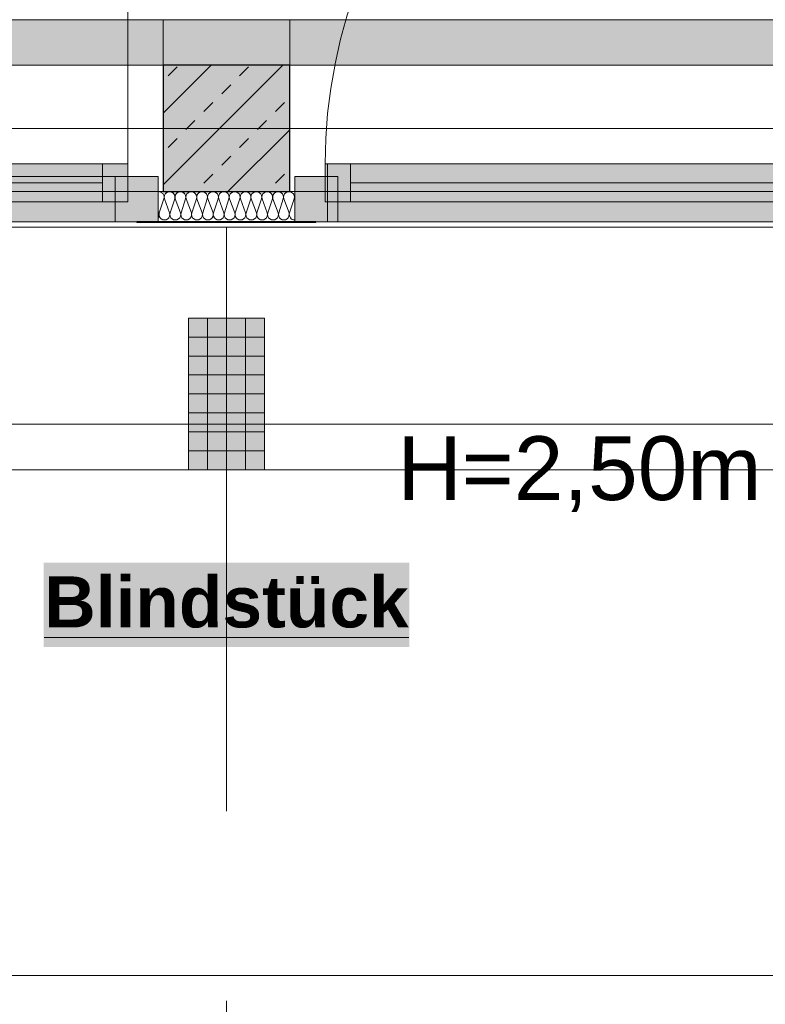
# Model space of a CAD drawing. Header units: metres. Extents: x -167 to 152, y -127 to 99.
# Tile 112 of 225: x -5.81 to -4.34, y -23.33 to -21.39. Entities that reach past the tile are written whole.
import ezdxf

# ---------------------------------------------------------------- set-up
doc = ezdxf.new("R2010")
doc.units = ezdxf.units.M
doc.header["$PDMODE"] = 1
doc.header["$PDSIZE"] = -2
for name, pattern in [('Achsen 01', [5.291531, 3.175, -1.058062, 0.352704, -0.705764]), ('gestrichelt - 01', [2, 1, -1]), ('ISO-07 Punktiert', [0.889, 0.127, -0.762]), ('Raster 01', [2, 1, -1]), ('VW-01 Strichlinie kurz', [2, 1, -1])]:
    doc.linetypes.add(name, pattern=pattern)
doc.layers.get('0').update_dxf_attribs({"lineweight": 25})
for name, color, linetype, lineweight, true_color in [('013_Beton und Stahlbetonarbeiten-000 Brüstung', 7, 'Continuous', 9, 0xa6a6a6), ('013_Beton und Stahlbetonarbeiten-000 Sichtbeton-333 Außenstütze', 5, 'Continuous', 5, 0x0000ff), ('013_Beton und Stahlbetonarbeiten-000 Sichtbeton-334 Außenwandöf', 5, 'Continuous', 5, 0x0000ff), ('014_Fassadenarbeiten-000 Aufsicht Betonfertigteile', 7, 'Continuous', 9, 0xc0c0c0), ('014_Fassadenarbeiten-330 mineralische Dämmung', 7, 'Continuous', 9, 0x666666), ('031_Metallbauarbeiten-330 Aufsicht Metallbauarbeiten', 7, 'Continuous', 9, 0xa6a6a6), ('032_Metallarbeiten-Fenster', 7, 'Continuous', 13, 0x444444), ('AV1-Achsen', 1, 'Achsen 01', 18, 0xff0000), ('AV1-Raster', 7, 'Raster 01', 9, 0xa6a6a6)]:
    doc.layers.add(name, color=color, linetype=linetype, lineweight=lineweight, true_color=true_color)
for name, color, linetype, lineweight in [('013_Beton und Stahlbetonarbeiten-000 Unterzüge', 7, 'ISO-07 Punktiert', 13), ('013_Beton und Stahlbetonarbeiten-330 Außenstützen', 7, 'Continuous', 25), ('014_Fassadenarbeiten-330 Betonfertigteile vertikal', 7, 'Continuous', 9), ('030_Sonnenschutzarbeiten-BLENDSCHUTZ', 7, 'Continuous', 5), ('039_Trockenbauarbeiten-alllg.', 7, 'Continuous', 9), ('_1.35m (3D)', 7, 'Continuous', 9), ('_GRU (2D)', 7, 'Continuous', 9), ('_OG 1 (2D)', 7, 'Continuous', 9), ('_OG 1 - DS (2D)', 7, 'Continuous', 9), ('Bemaßung-Bemaßung', 7, 'Continuous', 9)]:
    doc.layers.add(name, color=color, linetype=linetype, lineweight=lineweight)
doc.layers.get('0').freeze()
doc.styles.add('Arial', font='arial.ttf')
doc.styles.add('Arial (bold)', font='arialbd.ttf')
doc.dimstyles.new('COE 50', dxfattribs={"dimtxt": 126.090495, "dimasz": 0.001414, "dimexe": 0.001, "dimexo": 0.01, "dimgap": 0.001, "dimtad": 1, "dimdec": 3, "dimtxsty": 'Arial', "dimblk": 'VW_SLASH-4', "dimblk1": 'VW_SLASH-4', "dimblk2": 'VW_SLASH-4', "dimcen": 0, "dimadec": 3, "dimazin": 0, "dimtfac": 0.8, "dimtdec": 3, "dimtix": 1, "dimtmove": 0, "dimatfit": 0, "dimldrblk": 'VW_SLASH-3', "dimfxl": 0.002, "dimfxlon": 1, "dimfrac": 2, "dimtolj": 1, "dimarcsym": 0})

# ---------------------------------------------------------------- blocks, each defined once
blk = doc.blocks.new('Group-2')
at = {"layer": 'AV1-Raster'}
blk.add_line((-5.4, -22.95), (-5.4, 1.35), dxfattribs=at)
blk = doc.blocks.new('1.35m (3D)')
at = {"layer": 'AV1-Raster', "color": 7}
blk.add_blockref('Group-2', (0, 0), dxfattribs=at)
blk = doc.blocks.new('VW_SLASH-4')
at = {"color": 0, "linetype": 'ByBlock', "lineweight": -2, "transparency": 16777216}
blk.add_line((0, 0), (-1, 0), dxfattribs=at)
at = {"color": 0, "linetype": 'Continuous', "lineweight": 15, "transparency": 16777216, "flags": 128}
blk.add_lwpolyline([(0.5, 0.5), (-0.5, -0.5)], dxfattribs=at)
blk = doc.blocks.new('*D30')
at = {"layer": '030_Sonnenschutzarbeiten-BLENDSCHUTZ', "color": 0, "lineweight": -2}
for p, q in [((-7.975, -22.025), (-7.975, -22.175)), ((-5.525, -22.025), (-5.525, -22.175)), ((-5.5957, -22.125), (-7.9043, -22.125))]:
    blk.add_line(p, q, dxfattribs=at)
at = {"layer": 'Defpoints', "color": 0}
for p in [(-7.975, -21.385), (-5.525, -21.385), (-7.975, -22.125)]:
    blk.add_point(p, dxfattribs=at)
at = {"layer": '030_Sonnenschutzarbeiten-BLENDSCHUTZ', "color": 0, "lineweight": -2, "xscale": 0.070693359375, "yscale": 0.070693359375, "zscale": 0.070693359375, "rotation": 180}
blk.add_blockref('VW_SLASH-4', (-7.975, -22.125), dxfattribs=at)
at = {"layer": '030_Sonnenschutzarbeiten-BLENDSCHUTZ', "color": 0, "lineweight": -2, "xscale": 0.070693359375, "yscale": 0.070693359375, "zscale": 0.070693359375}
blk.add_blockref('VW_SLASH-4', (-5.525, -22.125), dxfattribs=at)
at = {"layer": '030_Sonnenschutzarbeiten-BLENDSCHUTZ', "color": 0, "lineweight": 13, "insert": (-6.75, -21.9992), "char_height": 0.12609, "attachment_point": 5, "style": 'Arial'}
blk.add_mtext('\\A1;2,45', dxfattribs=at)
blk = doc.blocks.new('VW_SLASH-3')
at = {"color": 0, "linetype": 'ByBlock', "lineweight": -2, "transparency": 16777216}
blk.add_line((0, 0), (-1, 0), dxfattribs=at)
at = {"color": 0, "linetype": 'Continuous', "lineweight": 15, "transparency": 16777216, "flags": 128}
blk.add_lwpolyline([(0.5, 0.5), (-0.5, -0.5)], dxfattribs=at)
blk = doc.blocks.new('*D31')
at = {"layer": '030_Sonnenschutzarbeiten-BLENDSCHUTZ', "color": 0, "lineweight": -2}
for p, q in [((-5.275, -22.025), (-5.275, -22.175)), ((-4.125, -22.025), (-4.125, -22.175)), ((-4.1957, -22.125), (-5.2043, -22.125))]:
    blk.add_line(p, q, dxfattribs=at)
at = {"layer": 'Defpoints', "color": 0}
for p in [(-5.275, -21.385), (-4.125, -21.385), (-5.275, -22.125)]:
    blk.add_point(p, dxfattribs=at)
at = {"layer": '030_Sonnenschutzarbeiten-BLENDSCHUTZ', "color": 0, "lineweight": -2, "xscale": 0.070693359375, "yscale": 0.070693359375, "zscale": 0.070693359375, "rotation": 180}
blk.add_blockref('VW_SLASH-4', (-5.275, -22.125), dxfattribs=at)
at = {"layer": '030_Sonnenschutzarbeiten-BLENDSCHUTZ', "color": 0, "lineweight": -2, "xscale": 0.070693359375, "yscale": 0.070693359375, "zscale": 0.070693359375}
blk.add_blockref('VW_SLASH-4', (-4.125, -22.125), dxfattribs=at)
at = {"layer": '030_Sonnenschutzarbeiten-BLENDSCHUTZ', "color": 0, "lineweight": 13, "insert": (-4.7, -21.9992), "char_height": 0.12609, "attachment_point": 5, "style": 'Arial'}
blk.add_mtext('\\A1;1,15', dxfattribs=at)
blk = doc.blocks.new('*D51')
at = {"layer": '030_Sonnenschutzarbeiten-BLENDSCHUTZ', "color": 0, "lineweight": -2}
for p, q in [((-5.525, -22.025), (-5.525, -22.175)), ((-5.275, -22.025), (-5.275, -22.175)), ((-5.3457, -22.125), (-5.4543, -22.125))]:
    blk.add_line(p, q, dxfattribs=at)
at = {"layer": 'Defpoints', "color": 0}
for p in [(-5.525, -21.385), (-5.275, -21.385), (-5.525, -22.125)]:
    blk.add_point(p, dxfattribs=at)
at = {"layer": '030_Sonnenschutzarbeiten-BLENDSCHUTZ', "color": 0, "lineweight": -2, "xscale": 0.070693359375, "yscale": 0.070693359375, "zscale": 0.070693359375, "rotation": 180}
blk.add_blockref('VW_SLASH-4', (-5.525, -22.125), dxfattribs=at)
at = {"layer": '030_Sonnenschutzarbeiten-BLENDSCHUTZ', "color": 0, "lineweight": -2, "xscale": 0.070693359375, "yscale": 0.070693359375, "zscale": 0.070693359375}
blk.add_blockref('VW_SLASH-4', (-5.275, -22.125), dxfattribs=at)
at = {"layer": '030_Sonnenschutzarbeiten-BLENDSCHUTZ', "color": 0, "lineweight": 13, "insert": (-5.4, -22.0235), "char_height": 0.10087, "attachment_point": 5, "style": 'Arial'}
blk.add_mtext('\\A1;25', dxfattribs=at)
blk = doc.blocks.new('*D422')
at = {"layer": 'Bemaßung-Bemaßung', "color": 0, "lineweight": -2}
for p, q in [((-10.8, -25.175), (-10.8, -25.325)), ((-5.4, -25.175), (-5.4, -25.325)), ((-5.4707, -25.275), (-10.7293, -25.275))]:
    blk.add_line(p, q, dxfattribs=at)
at = {"layer": 'Defpoints', "color": 0}
for p in [(-10.8, -21.6), (-5.4, -21.6), (-10.8, -25.275)]:
    blk.add_point(p, dxfattribs=at)
at = {"layer": 'Bemaßung-Bemaßung', "color": 0, "lineweight": -2, "xscale": 0.070693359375, "yscale": 0.070693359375, "zscale": 0.070693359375, "rotation": 180}
blk.add_blockref('VW_SLASH-4', (-10.8, -25.275), dxfattribs=at)
at = {"layer": 'Bemaßung-Bemaßung', "color": 0, "lineweight": -2, "xscale": 0.070693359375, "yscale": 0.070693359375, "zscale": 0.070693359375}
blk.add_blockref('VW_SLASH-4', (-5.4, -25.275), dxfattribs=at)
at = {"layer": 'Bemaßung-Bemaßung', "color": 0, "insert": (-8.1, -25.1492), "char_height": 0.12609, "attachment_point": 5, "style": 'Arial'}
blk.add_mtext('\\A1;5,40', dxfattribs=at)
blk = doc.blocks.new('*D423')
at = {"layer": 'Bemaßung-Bemaßung', "color": 0, "lineweight": -2}
for p, q in [((-5.4, -25.175), (-5.4, -25.325)), ((0, -25.175), (0, -25.325)), ((-0.0707, -25.275), (-5.3293, -25.275))]:
    blk.add_line(p, q, dxfattribs=at)
at = {"layer": 'Defpoints', "color": 0}
for p in [(-5.4, -21.6), (0, -21.6), (-5.4, -25.275)]:
    blk.add_point(p, dxfattribs=at)
at = {"layer": 'Bemaßung-Bemaßung', "color": 0, "lineweight": -2, "xscale": 0.070693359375, "yscale": 0.070693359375, "zscale": 0.070693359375, "rotation": 180}
blk.add_blockref('VW_SLASH-4', (-5.4, -25.275), dxfattribs=at)
at = {"layer": 'Bemaßung-Bemaßung', "color": 0, "lineweight": -2, "xscale": 0.070693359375, "yscale": 0.070693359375, "zscale": 0.070693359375}
blk.add_blockref('VW_SLASH-4', (0, -25.275), dxfattribs=at)
at = {"layer": 'Bemaßung-Bemaßung', "color": 0, "insert": (-2.7, -25.1492), "char_height": 0.12609, "attachment_point": 5, "style": 'Arial'}
blk.add_mtext('\\A1;5,40', dxfattribs=at)
blk = doc.blocks.new('*D443')
at = {"layer": 'Bemaßung-Bemaßung', "color": 0, "linetype": 'Continuous', "lineweight": -2}
for p, q in [((-5.325, -24.175), (-5.325, -24.325)), ((-4.125, -24.175), (-4.125, -24.325)), ((-5.2543, -24.275), (-4.1957, -24.275))]:
    blk.add_line(p, q, dxfattribs=at)
at = {"layer": 'Defpoints', "color": 0}
for p in [(-5.325, -22.275), (-4.125, -22.275), (-4.125, -24.275)]:
    blk.add_point(p, dxfattribs=at)
at = {"layer": 'Bemaßung-Bemaßung', "color": 0, "lineweight": -2, "xscale": 0.070693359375, "yscale": 0.070693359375, "zscale": 0.070693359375, "rotation": 180}
blk.add_blockref('VW_SLASH-4', (-5.325, -24.275), dxfattribs=at)
at = {"layer": 'Bemaßung-Bemaßung', "color": 0, "lineweight": -2, "xscale": 0.070693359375, "yscale": 0.070693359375, "zscale": 0.070693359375}
blk.add_blockref('VW_SLASH-4', (-4.125, -24.275), dxfattribs=at)
at = {"layer": 'Bemaßung-Bemaßung', "color": 0, "insert": (-4.725, -24.1492), "char_height": 0.12609, "attachment_point": 5, "style": 'Arial'}
blk.add_mtext('\\A1;1,20', dxfattribs=at)
blk = doc.blocks.new('*D444')
at = {"layer": 'Bemaßung-Bemaßung', "color": 0, "linetype": 'Continuous', "lineweight": -2}
for p, q in [((-5.475, -24.175), (-5.475, -24.325)), ((-5.325, -24.175), (-5.325, -24.325)), ((-5.5457, -24.275), (-5.6164, -24.275)), ((-5.475, -24.275), (-5.325, -24.275)), ((-5.2543, -24.275), (-5.1836, -24.275))]:
    blk.add_line(p, q, dxfattribs=at)
at = {"layer": 'Defpoints', "color": 0}
for p in [(-5.475, -22.275), (-5.325, -22.275), (-5.325, -24.275)]:
    blk.add_point(p, dxfattribs=at)
at = {"layer": 'Bemaßung-Bemaßung', "color": 0, "lineweight": -2, "xscale": 0.070693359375, "yscale": 0.070693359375, "zscale": 0.070693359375}
blk.add_blockref('VW_SLASH-4', (-5.475, -24.275), dxfattribs=at)
at = {"layer": 'Bemaßung-Bemaßung', "color": 0, "lineweight": -2, "xscale": 0.070693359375, "yscale": 0.070693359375, "zscale": 0.070693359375, "rotation": 180}
blk.add_blockref('VW_SLASH-4', (-5.325, -24.275), dxfattribs=at)
at = {"layer": 'Bemaßung-Bemaßung', "color": 0, "insert": (-5.4, -24.5931), "char_height": 0.12609, "attachment_point": 5, "style": 'Arial'}
blk.add_mtext('\\A1;15', dxfattribs=at)
blk = doc.blocks.new('*D445')
at = {"layer": 'Bemaßung-Bemaßung', "color": 0, "linetype": 'Continuous', "lineweight": -2}
for p, q in [((-6.675, -24.175), (-6.675, -24.325)), ((-5.475, -24.175), (-5.475, -24.325)), ((-6.6043, -24.275), (-5.5457, -24.275))]:
    blk.add_line(p, q, dxfattribs=at)
at = {"layer": 'Defpoints', "color": 0}
for p in [(-6.675, -22.275), (-5.475, -22.275), (-5.475, -24.275)]:
    blk.add_point(p, dxfattribs=at)
at = {"layer": 'Bemaßung-Bemaßung', "color": 0, "lineweight": -2, "xscale": 0.070693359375, "yscale": 0.070693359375, "zscale": 0.070693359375, "rotation": 180}
blk.add_blockref('VW_SLASH-4', (-6.675, -24.275), dxfattribs=at)
at = {"layer": 'Bemaßung-Bemaßung', "color": 0, "lineweight": -2, "xscale": 0.070693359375, "yscale": 0.070693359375, "zscale": 0.070693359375}
blk.add_blockref('VW_SLASH-4', (-5.475, -24.275), dxfattribs=at)
at = {"layer": 'Bemaßung-Bemaßung', "color": 0, "insert": (-6.075, -24.1492), "char_height": 0.12609, "attachment_point": 5, "style": 'Arial'}
blk.add_mtext('\\A1;1,20', dxfattribs=at)
blk = doc.blocks.new('*D588')
at = {"layer": 'Bemaßung-Bemaßung', "color": 0, "linetype": 'Continuous', "lineweight": -2}
for p, q in [((-8.025, -23.175), (-8.025, -23.325)), ((-4.125, -23.175), (-4.125, -23.325)), ((-4.1957, -23.275), (-7.9543, -23.275))]:
    blk.add_line(p, q, dxfattribs=at)
at = {"layer": 'Defpoints', "color": 0}
for p in [(-8.025, -21.475), (-4.125, -21.475), (-8.025, -23.275)]:
    blk.add_point(p, dxfattribs=at)
at = {"layer": 'Bemaßung-Bemaßung', "color": 0, "lineweight": -2, "xscale": 0.070693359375, "yscale": 0.070693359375, "zscale": 0.070693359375, "rotation": 180}
blk.add_blockref('VW_SLASH-4', (-8.025, -23.275), dxfattribs=at)
at = {"layer": 'Bemaßung-Bemaßung', "color": 0, "lineweight": -2, "xscale": 0.070693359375, "yscale": 0.070693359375, "zscale": 0.070693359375}
blk.add_blockref('VW_SLASH-4', (-4.125, -23.275), dxfattribs=at)
at = {"layer": 'Bemaßung-Bemaßung', "color": 0, "insert": (-6.075, -23.1492), "char_height": 0.12609, "attachment_point": 5, "style": 'Arial'}
blk.add_mtext('\\A1;3,90', dxfattribs=at)
blk = doc.blocks.new('*D637')
at = {"layer": 'Bemaßung-Bemaßung', "color": 0, "lineweight": -2}
for p, q in [((-7.975, -23.675), (-7.975, -23.825)), ((-5.525, -23.675), (-5.525, -23.825)), ((-5.5957, -23.775), (-7.9043, -23.775))]:
    blk.add_line(p, q, dxfattribs=at)
at = {"layer": 'Defpoints', "color": 0}
for p in [(-7.975, -21.475), (-5.525, -21.475), (-7.975, -23.775)]:
    blk.add_point(p, dxfattribs=at)
at = {"layer": 'Bemaßung-Bemaßung', "color": 0, "lineweight": -2, "xscale": 0.070693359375, "yscale": 0.070693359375, "zscale": 0.070693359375, "rotation": 180}
blk.add_blockref('VW_SLASH-4', (-7.975, -23.775), dxfattribs=at)
at = {"layer": 'Bemaßung-Bemaßung', "color": 0, "lineweight": -2, "xscale": 0.070693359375, "yscale": 0.070693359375, "zscale": 0.070693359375}
blk.add_blockref('VW_SLASH-4', (-5.525, -23.775), dxfattribs=at)
at = {"layer": 'Bemaßung-Bemaßung', "color": 0, "insert": (-6.75, -23.6492), "char_height": 0.12609, "attachment_point": 5, "style": 'Arial'}
blk.add_mtext('\\A1;2,45', dxfattribs=at)
blk = doc.blocks.new('*D638')
at = {"layer": 'Bemaßung-Bemaßung', "color": 0, "lineweight": -2}
for p, q in [((-5.525, -23.675), (-5.525, -23.825)), ((-5.275, -23.675), (-5.275, -23.825)), ((-5.5957, -23.775), (-5.6664, -23.775)), ((-5.275, -23.775), (-5.525, -23.775)), ((-5.2043, -23.775), (-5.1336, -23.775))]:
    blk.add_line(p, q, dxfattribs=at)
at = {"layer": 'Defpoints', "color": 0}
for p in [(-5.525, -21.475), (-5.275, -21.475), (-5.525, -23.775)]:
    blk.add_point(p, dxfattribs=at)
at = {"layer": 'Bemaßung-Bemaßung', "color": 0, "lineweight": -2, "xscale": 0.070693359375, "yscale": 0.070693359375, "zscale": 0.070693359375}
blk.add_blockref('VW_SLASH-4', (-5.525, -23.775), dxfattribs=at)
at = {"layer": 'Bemaßung-Bemaßung', "color": 0, "lineweight": -2, "xscale": 0.070693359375, "yscale": 0.070693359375, "zscale": 0.070693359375, "rotation": 180}
blk.add_blockref('VW_SLASH-4', (-5.275, -23.775), dxfattribs=at)
at = {"layer": 'Bemaßung-Bemaßung', "color": 0, "insert": (-5.4, -23.6606), "char_height": 0.12609, "attachment_point": 5, "style": 'Arial'}
blk.add_mtext('\\A1;25', dxfattribs=at)
blk = doc.blocks.new('*D639')
at = {"layer": 'Bemaßung-Bemaßung', "color": 0, "lineweight": -2}
for p, q in [((-5.275, -23.675), (-5.275, -23.825)), ((-2.825, -23.675), (-2.825, -23.825)), ((-2.8957, -23.775), (-5.2043, -23.775))]:
    blk.add_line(p, q, dxfattribs=at)
at = {"layer": 'Defpoints', "color": 0}
for p in [(-5.275, -21.475), (-2.825, -21.475), (-5.275, -23.775)]:
    blk.add_point(p, dxfattribs=at)
at = {"layer": 'Bemaßung-Bemaßung', "color": 0, "lineweight": -2, "xscale": 0.070693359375, "yscale": 0.070693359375, "zscale": 0.070693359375, "rotation": 180}
blk.add_blockref('VW_SLASH-4', (-5.275, -23.775), dxfattribs=at)
at = {"layer": 'Bemaßung-Bemaßung', "color": 0, "lineweight": -2, "xscale": 0.070693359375, "yscale": 0.070693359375, "zscale": 0.070693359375}
blk.add_blockref('VW_SLASH-4', (-2.825, -23.775), dxfattribs=at)
at = {"layer": 'Bemaßung-Bemaßung', "color": 0, "insert": (-4.05, -23.6492), "char_height": 0.12609, "attachment_point": 5, "style": 'Arial'}
blk.add_mtext('\\A1;2,45', dxfattribs=at)
blk = doc.blocks.new('COE - Fenster 01')
at = {"layer": '032_Metallarbeiten-Fenster', "linetype": 'Continuous', "lineweight": 0}
for points in [[(-0.03, 2.515), (-0.03, 2.43), (0.06, 2.43), (0.06, 2.515)], [(0.02, 2.455), (0.02, 2.405), (-0.055, 2.405), (-0.055, 2.455)], [(-0.03, 2.43), (0.06, 2.43), (0.06, 0.17), (-0.03, 0.17)], [(0.02, 2.405), (0.02, 1.375), (-0.055, 1.375), (-0.055, 2.405)], [(0.02, 1.375), (0.02, 1.325), (-0.055, 1.325), (-0.055, 1.375)], [(0.06, 1.375), (0.06, 1.225), (-0.03, 1.225), (-0.03, 1.375)], [(0.02, 1.225), (0.02, 1.275), (-0.055, 1.275), (-0.055, 1.225)], [(0.02, 0.195), (0.02, 1.225), (-0.055, 1.225), (-0.055, 0.195)], [(0.02, 0.145), (0.02, 0.195), (-0.055, 0.195), (-0.055, 0.145)], [(0.06, 0.17), (-0.03, 0.17), (-0.03, 0.085), (0.06, 0.085)]]:
    blk.add_hatch(color=7, dxfattribs=at).paths.add_polyline_path(points)
at = {"layer": '032_Metallarbeiten-Fenster', "color": 7, "linetype": 'gestrichelt - 01', "lineweight": 18, "transparency": 33554687}
for p, q in [((-0.055, 2.455), (-1.185, 2.455)), ((-0.055, 0.145), (-1.185, 0.145))]:
    blk.add_line(p, q, dxfattribs=at)
at = {"layer": '032_Metallarbeiten-Fenster', "color": 7, "lineweight": 18}
for p, q in [((-0.0175, 2.405), (-0.0175, 1.375)), ((-0.0175, 0.195), (-0.0175, 1.225))]:
    blk.add_line(p, q, dxfattribs=at)
at = {"layer": '032_Metallarbeiten-Fenster', "color": 7, "lineweight": 18, "flags": 128}
for points in [[(-0.03, 2.515), (-0.03, 2.43), (0.06, 2.43), (0.06, 2.515)], [(0.02, 2.455), (0.02, 2.405), (-0.055, 2.405), (-0.055, 2.455)], [(-0.03, 2.43), (0.06, 2.43), (0.06, 0.17), (-0.03, 0.17)], [(0.02, 2.405), (0.02, 1.375), (-0.055, 1.375), (-0.055, 2.405)], [(0.02, 1.375), (0.02, 1.325), (-0.055, 1.325), (-0.055, 1.375)], [(0.06, 1.375), (0.06, 1.225), (-0.03, 1.225), (-0.03, 1.375)], [(0.02, 1.225), (0.02, 1.275), (-0.055, 1.275), (-0.055, 1.225)], [(0.02, 0.195), (0.02, 1.225), (-0.055, 1.225), (-0.055, 0.195)], [(0.02, 0.145), (0.02, 0.195), (-0.055, 0.195), (-0.055, 0.145)], [(0.06, 0.17), (-0.03, 0.17), (-0.03, 0.085), (0.06, 0.085)]]:
    blk.add_lwpolyline(points, close=True, dxfattribs=at)
at = {"layer": '032_Metallarbeiten-Fenster', "color": 7, "linetype": 'gestrichelt - 01', "lineweight": 18, "transparency": 33554687}
for centre, start, end in [((-0.055, 2.455), 180.0004, 270), ((-0.055, 0.145), 90, 179.9996)]:
    blk.add_arc(centre, 1.13, start, end, dxfattribs=at)
blk = doc.blocks.new('Group-386')
at = {"layer": '032_Metallarbeiten-Fenster', "linetype": 'Continuous', "lineweight": 0}
for points in [[(-5.205, -21.745), (-5.155, -21.745), (-5.155, -21.67), (-5.205, -21.67)], [(-2.9, -21.67), (-2.9, -21.785), (-5.2, -21.785), (-5.2, -21.67)], [(-5.155, -21.67), (-4.245, -21.67), (-4.245, -21.745), (-5.155, -21.745)], [(-4.245, -21.745), (-4.195, -21.745), (-4.195, -21.67), (-4.245, -21.67)], [(-3.855, -21.745), (-3.905, -21.745), (-3.905, -21.67), (-3.855, -21.67)], [(-2.945, -21.67), (-3.855, -21.67), (-3.855, -21.745), (-2.945, -21.745)], [(-2.895, -21.745), (-2.945, -21.745), (-2.945, -21.67), (-2.895, -21.67)], [(-5.265, -21.785), (-5.18, -21.785), (-5.18, -21.695), (-5.265, -21.695)], [(-4.05, -21.785), (-4.22, -21.785), (-4.22, -21.695), (-4.05, -21.695)], [(-4.05, -21.785), (-3.88, -21.785), (-3.88, -21.695), (-4.05, -21.695)], [(-2.835, -21.785), (-2.92, -21.785), (-2.92, -21.695), (-2.835, -21.695)]]:
    blk.add_hatch(color=7, dxfattribs=at).paths.add_polyline_path(points)
at = {"layer": '032_Metallarbeiten-Fenster', "color": 7, "lineweight": 18}
for p, q in [((-5.155, -21.7075), (-4.245, -21.7075)), ((-2.9, -21.7075), (-3.975, -21.7075)), ((-3.855, -21.7075), (-2.945, -21.7075))]:
    blk.add_line(p, q, dxfattribs=at)
at = {"layer": '032_Metallarbeiten-Fenster', "color": 7, "linetype": 'gestrichelt - 01', "lineweight": 18, "transparency": 33554687, "flags": 128}
for points in [[(-4.195, -21.67), (-4.195, -20.66, 0.414214), (-5.205, -21.67)], [(-3.905, -21.67), (-3.905, -20.66, -0.414214), (-2.895, -21.67)]]:
    blk.add_lwpolyline(points, format="xyb", dxfattribs=at)
at = {"layer": '032_Metallarbeiten-Fenster', "color": 7, "lineweight": 18, "flags": 128}
for points in [[(-5.205, -21.745), (-5.155, -21.745), (-5.155, -21.67), (-5.205, -21.67)], [(-2.9, -21.67), (-2.9, -21.785), (-5.2, -21.785), (-5.2, -21.67)], [(-5.155, -21.67), (-4.245, -21.67), (-4.245, -21.745), (-5.155, -21.745)], [(-4.245, -21.745), (-4.195, -21.745), (-4.195, -21.67), (-4.245, -21.67)], [(-3.855, -21.745), (-3.905, -21.745), (-3.905, -21.67), (-3.855, -21.67)], [(-2.945, -21.67), (-3.855, -21.67), (-3.855, -21.745), (-2.945, -21.745)], [(-2.895, -21.745), (-2.945, -21.745), (-2.945, -21.67), (-2.895, -21.67)], [(-5.265, -21.785), (-5.18, -21.785), (-5.18, -21.695), (-5.265, -21.695)], [(-4.05, -21.785), (-4.22, -21.785), (-4.22, -21.695), (-4.05, -21.695)], [(-4.05, -21.785), (-3.88, -21.785), (-3.88, -21.695), (-4.05, -21.695)], [(-2.835, -21.785), (-2.92, -21.785), (-2.92, -21.695), (-2.835, -21.695)]]:
    blk.add_lwpolyline(points, close=True, dxfattribs=at)
blk = doc.blocks.new('Group-460')
at = {"layer": '014_Fassadenarbeiten-330 mineralische Dämmung', "transparency": 33554687, "flags": 128}
for points in [[(15.3239, -23.284, 0.513088), (15.3342, -23.27), (15.3252, -23.242, -1.372995), (15.3456, -23.242), (15.3353, -23.27, 1.372583), (15.3557, -23.27), (15.3467, -23.242, -1.372995), (15.3671, -23.242), (15.3567, -23.27, 1.372583), (15.3771, -23.27)], [(15.3353, -23.27, 1.372583), (15.3557, -23.27), (15.3467, -23.242, -1.372995), (15.3671, -23.242), (15.3567, -23.27, 1.372583), (15.3771, -23.27), (15.3681, -23.242, -1.372995), (15.3885, -23.242), (15.3782, -23.27, 1.372583), (15.3986, -23.27), (15.3896, -23.242, -1.372995), (15.41, -23.242), (15.3996, -23.27, 1.372583), (15.42, -23.27), (15.411, -23.242, -1.372995), (15.4314, -23.242), (15.4211, -23.27, 1.372583), (15.4415, -23.27), (15.4325, -23.242, -1.372995), (15.4529, -23.242), (15.4425, -23.27, 1.372583), (15.4629, -23.27), (15.4539, -23.242, -1.372995), (15.4743, -23.242), (15.464, -23.27, 1.372583), (15.4844, -23.27), (15.4754, -23.242, -1.372995), (15.4958, -23.242), (15.4854, -23.27, 1.372583), (15.5058, -23.27), (15.4968, -23.242, -1.372995), (15.5172, -23.242), (15.5069, -23.27, 1.372583), (15.5273, -23.27), (15.5183, -23.242, -1.372995), (15.5387, -23.242), (15.5283, -23.27, 1.372583), (15.5487, -23.27), (15.5397, -23.242, -1.372995), (15.5601, -23.242), (15.5498, -23.27, 1.372583), (15.5702, -23.27), (15.5612, -23.242, -1.372995), (15.5816, -23.242)], [(15.5283, -23.27, 0.324435), (15.5322, -23.282, 0.324435), (15.5448, -23.282, 0.324435), (15.5487, -23.27), (15.5397, -23.242, -0.324488), (15.5436, -23.23, -0.324488), (15.5562, -23.23, -0.324488), (15.5601, -23.242), (15.5498, -23.27, 0.324435), (15.5537, -23.282, 0.324435), (15.5663, -23.282, 0.324435), (15.5702, -23.27), (15.5612, -23.242, -0.324488), (15.5651, -23.23, -0.324488), (15.5777, -23.23, -0.324488), (15.5816, -23.242), (15.5712, -23.27, 0.324435), (15.5751, -23.282, 0.324435), (15.5877, -23.282, 0.324435), (15.5916, -23.27), (15.5826, -23.242, -0.540253), (15.5939, -23.228)], [(15.5939, -23.2791, -0.225321), (15.5927, -23.27), (15.5939, -23.2667)]]:
    blk.add_lwpolyline(points, format="xyb", dxfattribs=at)
blk = doc.blocks.new('Group-464')
at = {"layer": '014_Fassadenarbeiten-330 mineralische Dämmung', "transparency": 33554687}
blk.add_blockref('Group-460', (0, 0), dxfattribs=at)
blk = doc.blocks.new('Parametric Object-63')
at = {"layer": '014_Fassadenarbeiten-330 mineralische Dämmung', "color": 7, "transparency": 33554687}
blk.add_blockref('Group-464', (0, 0), dxfattribs=at)
at = {"layer": '014_Fassadenarbeiten-330 mineralische Dämmung', "color": 0, "flags": 1}
for tag in ['IFC_UUID', 'instanceID', 'prm0_name', 'prm0_type', 'prm0_value', 'prm1_name', 'prm1_type', 'prm1_value', 'prm2_name', 'prm2_type', 'prm2_value', 'prm3_name', 'prm3_type', 'prm3_value', 'prm4_name', 'prm4_type', 'prm4_value', 'prm5_name', 'prm5_type', 'prm5_value', 'prm6_name', 'prm6_type', 'prm6_value']:
    blk.add_attdef(tag, (-5.5351, -21.7835), '', height=0.00018, dxfattribs=at)
blk = doc.blocks.new('Group-745')
at = {"layer": 'AV1-Achsen'}
blk.add_line((-5.4, -26.5), (-5.4, 4.9), dxfattribs=at)
blk = doc.blocks.new('Group-754')
at = {"layer": 'AV1-Achsen'}
blk.add_line((-43.35, -21.6), (4.2, -21.6), dxfattribs=at)
blk = doc.blocks.new('GRU (2D)')
at = {"layer": 'AV1-Achsen', "color": 7}
for name in ['Group-745', 'Group-754']:
    blk.add_blockref(name, (0, 0), dxfattribs=at)
blk = doc.blocks.new('OG 1 - DS (2D)')
at = {"layer": '030_Sonnenschutzarbeiten-BLENDSCHUTZ', "linetype": 'Continuous', "lineweight": 0, "transparency": 33554610}
for color, points in [(161, [(-7.975, -21.475), (-5.525, -21.475), (-5.525, -21.385), (-7.975, -21.385)]), (30, [(-5.525, -21.385), (-5.275, -21.385), (-5.275, -21.475), (-5.525, -21.475)]), (161, [(-5.275, -21.385), (-5.275, -21.475), (-4.125, -21.475), (-4.125, -21.385)])]:
    blk.add_hatch(color=color, dxfattribs=at).paths.add_polyline_path(points)
at = {"layer": '030_Sonnenschutzarbeiten-BLENDSCHUTZ', "color": 251, "lineweight": 13, "flags": 128}
for points in [[(-7.975, -21.475), (-5.525, -21.475), (-5.525, -21.385), (-7.975, -21.385)], [(-5.525, -21.385), (-5.275, -21.385), (-5.275, -21.475), (-5.525, -21.475)], [(-5.275, -21.385), (-5.275, -21.475), (-4.125, -21.475), (-4.125, -21.385)]]:
    blk.add_lwpolyline(points, close=True, dxfattribs=at)
at = {"layer": '030_Sonnenschutzarbeiten-BLENDSCHUTZ', "color": 30, "transparency": 33554610}
blk.add_solid([(-5.7611, -22.6254), (-5.0389, -22.6254), (-5.7611, -22.4589), (-5.0389, -22.4589)], dxfattribs=at)
blk.add_solid([(-5.7611, -22.6254), (-5.0389, -22.6254), (-5.7611, -22.4589), (-5.0389, -22.4589)], dxfattribs=at)
at = {"layer": '030_Sonnenschutzarbeiten-BLENDSCHUTZ', "color": 7, "insert": (-5.0621, -22.2087), "char_height": 0.12609, "attachment_point": 1, "line_spacing_factor": 0.969122, "style": 'Arial'}
blk.add_mtext('H=2,50m', dxfattribs=at)
at = {"layer": '030_Sonnenschutzarbeiten-BLENDSCHUTZ', "color": 7, "insert": (-5.4, -22.4858), "char_height": 0.100872, "width": 0.722129, "attachment_point": 2, "line_spacing_factor": 0.969122, "style": 'Arial (bold)'}
blk.add_mtext('{\\LB}{\\Llindstück }', dxfattribs=at)
at = {"layer": '030_Sonnenschutzarbeiten-BLENDSCHUTZ', "color": 7, "lineweight": 13}
for p1, p2, text, picture, middle in [((-5.525, -21.385), (-7.975, -21.385), '2,45', '*D30', (-6.75, -21.9992)), ((-4.125, -21.385), (-5.275, -21.385), '1,15', '*D31', (-4.7, -21.9992))]:
    dim = blk.add_aligned_dim(p1=p1, p2=p2, distance=0.74, text=text, dimstyle='COE 50', override={"dimtxt": 0.12609, "dimasz": 0.070693, "dimexe": 0.05, "dimgap": 0.05, "dimpost": '<>', "dimtxsty": 'Arial', "dimtmove": 2, "dimfxl": 0.1}, dxfattribs=at)
    dim.commit()
    dim.dimension.update_dxf_attribs({"geometry": picture, "text_midpoint": middle})
at = {"layer": '030_Sonnenschutzarbeiten-BLENDSCHUTZ', "color": 251, "lineweight": 13}
dim = blk.add_linear_dim(base=(-5.525, -22.125), p1=(-5.275, -21.385), p2=(-5.525, -21.385), text='25', dimstyle='COE 50', override={"dimtxt": 0.100872, "dimasz": 0.070693, "dimexe": 0.05, "dimgap": 0.05, "dimpost": '<>', "dimtxsty": 'Arial', "dimtmove": 2, "dimfxl": 0.1}, dxfattribs=at)
dim.commit()
dim.dimension.update_dxf_attribs({"geometry": '*D51', "text_midpoint": (-5.4, -22.0235)})
blk = doc.blocks.new('OG 1 (2D)')
at = {"layer": '014_Fassadenarbeiten-000 Aufsicht Betonfertigteile', "flags": 128}
blk.add_lwpolyline([(-39.455, -21.905), (0.305, -21.905), (0.675, -22.275), (-39.825, -22.275)], close=True, dxfattribs=at)
at = {"layer": 'Bemaßung-Bemaßung', "linetype": 'Continuous'}
for base, p1, p2, text, override, picture, middle in [((-5.475, -24.275), (-6.675, -22.275), (-5.475, -22.275), '1,20', {"dimtxt": 0.12609, "dimasz": 0.070693, "dimexe": 0.05, "dimgap": 0.05, "dimpost": '<>', "dimtxsty": 'Arial', "dimtmove": 2, "dimfxl": 0.1}, '*D445', (-6.075, -24.1492)), ((-5.325, -24.275), (-5.475, -22.275), (-5.325, -22.275), '15', {"dimtxt": 0.12609, "dimasz": 0.070693, "dimexe": 0.05, "dimgap": 0.05, "dimpost": '<>', "dimtxsty": 'Arial', "dimtix": 0, "dimtmove": 2, "dimfxl": 0.1}, '*D444', (-5.4, -24.5931)), ((-4.125, -24.275), (-5.325, -22.275), (-4.125, -22.275), '1,20', {"dimtxt": 0.12609, "dimasz": 0.070693, "dimexe": 0.05, "dimgap": 0.05, "dimpost": '<>', "dimtxsty": 'Arial', "dimtmove": 2, "dimfxl": 0.1}, '*D443', (-4.725, -24.1492))]:
    dim = blk.add_linear_dim(base=base, p1=p1, p2=p2, text=text, dimstyle='COE 50', override=override, dxfattribs=at)
    dim.commit()
    dim.dimension.update_dxf_attribs({"geometry": picture, "text_midpoint": middle})
at = {"color": 255}
for points in [[(-7.975, -21.725), (-7.975, -21.475), (-5.525, -21.475), (-5.525, -21.725)], [(-5.275, -21.725), (-5.275, -21.475), (-2.825, -21.475), (-2.825, -21.725)]]:
    blk.add_wipeout(points, dxfattribs=at).dxf.layer = '013_Beton und Stahlbetonarbeiten-000 Brüstung'
at = {"layer": '013_Beton und Stahlbetonarbeiten-330 Außenstützen', "linetype": 'Continuous', "lineweight": 0, "true_color": 0xc0c0c0}
blk.add_hatch(color=9, dxfattribs=at).paths.add_polyline_path([(-5.275, -21.475), (-5.525, -21.475), (-5.525, -21.725), (-5.275, -21.725)])
at = {"layer": '013_Beton und Stahlbetonarbeiten-330 Außenstützen', "linetype": 'Continuous', "lineweight": 13}
h = blk.add_hatch(dxfattribs=at)
h.set_pattern_fill('Stahlbeton', color=251, style=0, pattern_type=2)
h.set_pattern_definition([(45, (0, 0), (0.0707107, -0.0707107), [0.025, -0.025])])
h.paths.add_polyline_path([(-5.275, -21.475), (-5.525, -21.475), (-5.525, -21.725), (-5.275, -21.725)])
h = blk.add_hatch(dxfattribs=at)
h.set_pattern_fill('Stahlbeton-1', color=251, style=0, pattern_type=2)
h.set_pattern_definition([(-135, (0.03106, -0.03313), (0.0707107, -0.0707107), [])])
h.paths.add_polyline_path([(-5.275, -21.475), (-5.525, -21.475), (-5.525, -21.725), (-5.275, -21.725)])
at = {"layer": '013_Beton und Stahlbetonarbeiten-000 Brüstung', "flags": 128}
for points in [[(-7.975, -21.725), (-7.975, -21.475), (-5.525, -21.475), (-5.525, -21.725)], [(-5.275, -21.725), (-5.275, -21.475), (-2.825, -21.475), (-2.825, -21.725)]]:
    blk.add_lwpolyline(points, close=True, dxfattribs=at)
at = {"layer": '013_Beton und Stahlbetonarbeiten-000 Sichtbeton-333 Außenstütze', "color": 30}
blk.add_solid([(-5.275, -21.475), (-5.325, -21.525), (-5.525, -21.475), (-5.475, -21.525)], dxfattribs=at)
at = {"layer": '013_Beton und Stahlbetonarbeiten-000 Sichtbeton-334 Außenwandöf', "color": 30}
for points in [[(-5.525, -21.475), (-5.475, -21.525), (-5.525, -21.725), (-5.475, -21.725)], [(-5.325, -21.525), (-5.275, -21.475), (-5.325, -21.725), (-5.275, -21.725)]]:
    blk.add_solid(points, dxfattribs=at)
at = {"layer": '013_Beton und Stahlbetonarbeiten-000 Unterzüge', "linetype": 'VW-01 Strichlinie kurz', "flags": 128}
for points in [[(-7.975, -21.725), (-7.975, -21.475), (-5.525, -21.475), (-5.525, -21.725)], [(-5.275, -21.725), (-5.275, -21.475), (-2.825, -21.475), (-2.825, -21.725)]]:
    blk.add_lwpolyline(points, close=True, dxfattribs=at)
at = {"layer": '013_Beton und Stahlbetonarbeiten-330 Außenstützen', "flags": 128}
blk.add_lwpolyline([(-5.275, -21.475), (-5.525, -21.475), (-5.525, -21.725), (-5.275, -21.725)], close=True, dxfattribs=at)
at = {"layer": '039_Trockenbauarbeiten-alllg.'}
for p, q in [((-7.975, -21.6), (-5.525, -21.6)), ((-5.275, -21.6), (-2.825, -21.6))]:
    blk.add_line(p, q, dxfattribs=at)
at = {"layer": '014_Fassadenarbeiten-330 mineralische Dämmung', "xscale": -1}
blk.add_blockref('Parametric Object-63', (10.0589, 1.503), dxfattribs=at)
at = {"layer": '032_Metallarbeiten-Fenster', "color": 7, "rotation": 270}
blk.add_blockref('COE - Fenster 01', (-8.05, -21.725), dxfattribs=at)
at = {"layer": '032_Metallarbeiten-Fenster', "color": 7}
blk.add_blockref('Group-386', (0, 0), dxfattribs=at)
at = {"color": 255}
blk.add_wipeout([(-5.4, -21.795), (-2.7, -21.795), (-2.7, -22.185), (-5.4, -22.185)], dxfattribs=at).dxf.layer = '031_Metallbauarbeiten-330 Aufsicht Metallbauarbeiten'
at = {"layer": '031_Metallbauarbeiten-330 Aufsicht Metallbauarbeiten', "flags": 128}
blk.add_lwpolyline([(-5.4, -21.795), (-2.7, -21.795), (-2.7, -22.185), (-5.4, -22.185)], close=True, dxfattribs=at)
at = {"layer": 'Bemaßung-Bemaßung'}
dim = blk.add_linear_dim(base=(-5.275, -23.775), p1=(-2.825, -21.475), p2=(-5.275, -21.475), text='2,45', dimstyle='COE 50', override={"dimtxt": 0.12609, "dimasz": 0.070693, "dimexe": 0.05, "dimgap": 0.05, "dimpost": '<>', "dimtxsty": 'Arial', "dimtmove": 2, "dimfxl": 0.1}, dxfattribs=at)
dim.commit()
dim.dimension.update_dxf_attribs({"geometry": '*D639', "text_midpoint": (-4.05, -23.6492)})
at = {"color": 255}
blk.add_wipeout([(-8.1, -21.795), (-5.4, -21.795), (-5.4, -22.185), (-8.1, -22.185)], dxfattribs=at).dxf.layer = '031_Metallbauarbeiten-330 Aufsicht Metallbauarbeiten'
at = {"layer": '014_Fassadenarbeiten-330 Betonfertigteile vertikal', "linetype": 'Continuous', "lineweight": 0}
blk.add_hatch(color=9, dxfattribs=at).paths.add_polyline_path([(-5.325, -21.975), (-5.475, -21.975), (-5.475, -22.275), (-5.325, -22.275)])
at = {"layer": '014_Fassadenarbeiten-330 Betonfertigteile vertikal', "linetype": 'Continuous', "lineweight": 9}
h = blk.add_hatch(dxfattribs=at)
h.set_pattern_fill('Stahlbetonfertigteil', color=8, style=0, pattern_type=2)
h.set_pattern_definition([(-90, (0, 0), (0.0375, 0), [])])
h.paths.add_polyline_path([(-5.325, -21.975), (-5.475, -21.975), (-5.475, -22.275), (-5.325, -22.275)])
at = {"layer": '014_Fassadenarbeiten-330 Betonfertigteile vertikal', "linetype": 'Continuous', "lineweight": 13}
h = blk.add_hatch(dxfattribs=at)
h.set_pattern_fill('Stahlbetonfertigteil-1', color=8, style=0, pattern_type=2)
h.set_pattern_definition([(0, (0, 0), (2e-18, -0.0375), [])])
h.paths.add_polyline_path([(-5.325, -21.975), (-5.475, -21.975), (-5.475, -22.275), (-5.325, -22.275)])
at = {"layer": '032_Metallarbeiten-Fenster', "linetype": 'Continuous', "lineweight": 0, "transparency": 33554687}
blk.add_hatch(color=181, dxfattribs=at).paths.add_polyline_path([(-5.5769, -21.7843), (-5.2231, -21.7843), (-5.2231, -21.7863), (-5.5769, -21.7863)])
at = {"layer": '014_Fassadenarbeiten-330 Betonfertigteile vertikal', "flags": 128}
blk.add_lwpolyline([(-5.325, -21.975), (-5.475, -21.975), (-5.475, -22.275), (-5.325, -22.275)], close=True, dxfattribs=at)
at = {"layer": '031_Metallbauarbeiten-330 Aufsicht Metallbauarbeiten', "flags": 128}
blk.add_lwpolyline([(-8.1, -21.795), (-5.4, -21.795), (-5.4, -22.185), (-8.1, -22.185)], close=True, dxfattribs=at)
at = {"layer": '032_Metallarbeiten-Fenster', "color": 7, "linetype": 'Continuous', "lineweight": 9, "transparency": 33554687, "flags": 128}
blk.add_lwpolyline([(-5.5769, -21.7843), (-5.2231, -21.7843), (-5.2231, -21.7863), (-5.5769, -21.7863)], close=True, dxfattribs=at)
at = {"layer": 'Bemaßung-Bemaßung', "linetype": 'Continuous'}
dim = blk.add_linear_dim(base=(-8.025, -23.275), p1=(-4.125, -21.475), p2=(-8.025, -21.475), text='3,90', dimstyle='COE 50', override={"dimtxt": 0.12609, "dimasz": 0.070693, "dimexe": 0.05, "dimgap": 0.05, "dimpost": '<>', "dimtxsty": 'Arial', "dimtmove": 2, "dimfxl": 0.1}, dxfattribs=at)
dim.commit()
dim.dimension.update_dxf_attribs({"geometry": '*D588', "text_midpoint": (-6.075, -23.1492)})
at = {"layer": 'Bemaßung-Bemaßung'}
for base, p1, p2, text, picture, middle in [((-7.975, -23.775), (-5.525, -21.475), (-7.975, -21.475), '2,45', '*D637', (-6.75, -23.6492)), ((-5.525, -23.775), (-5.275, -21.475), (-5.525, -21.475), '25', '*D638', (-5.4, -23.6606))]:
    dim = blk.add_linear_dim(base=base, p1=p1, p2=p2, text=text, dimstyle='COE 50', override={"dimtxt": 0.12609, "dimasz": 0.070693, "dimexe": 0.05, "dimgap": 0.05, "dimpost": '<>', "dimtxsty": 'Arial', "dimtmove": 2, "dimfxl": 0.1}, dxfattribs=at)
    dim.commit()
    dim.dimension.update_dxf_attribs({"geometry": picture, "text_midpoint": middle})
at = {"layer": 'Bemaßung-Bemaßung', "color": 1}
for base, p1, p2, picture, middle in [((-10.8, -25.275), (-5.4, -21.6), (-10.8, -21.6), '*D422', (-8.1, -25.1492)), ((-5.4, -25.275), (0, -21.6), (-5.4, -21.6), '*D423', (-2.7, -25.1492))]:
    dim = blk.add_linear_dim(base=base, p1=p1, p2=p2, text='5,40', dimstyle='COE 50', override={"dimtxt": 0.12609, "dimasz": 0.070693, "dimexe": 0.05, "dimgap": 0.05, "dimpost": '<>', "dimtxsty": 'Arial', "dimtmove": 2, "dimfxl": 0.1}, dxfattribs=at)
    dim.commit()
    dim.dimension.update_dxf_attribs({"geometry": picture, "text_midpoint": middle})

msp = doc.modelspace()

# ---------------------------------------------------------------- block references
at = {"layer": '_1.35m (3D)'}
msp.add_blockref('1.35m (3D)', (0, 0), dxfattribs=at)

# ---------------------------------------------------------------- next in the draw order: block references
at = {"layer": '_OG 1 - DS (2D)'}
msp.add_blockref('OG 1 - DS (2D)', (0, 0), dxfattribs=at)

# ---------------------------------------------------------------- next in the draw order: block references
at = {"layer": '_OG 1 (2D)'}
msp.add_blockref('OG 1 (2D)', (0, 0), dxfattribs=at)

# ---------------------------------------------------------------- next in the draw order: block references
at = {"layer": '_GRU (2D)'}
msp.add_blockref('GRU (2D)', (0, 0), dxfattribs=at)

doc.saveas('drawing.dxf')
